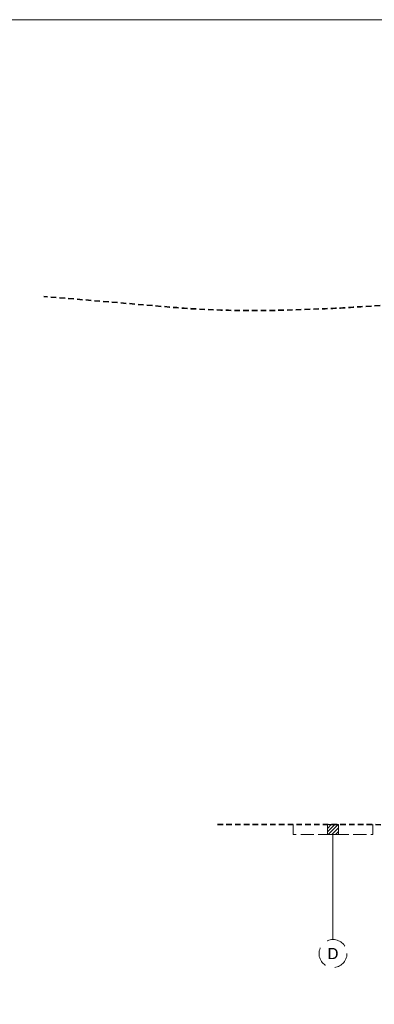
# Model space of a CAD drawing. Header units: feet. Extents: x 2288 to 3199, y 547 to 693.
# Tile 9 of 28: x 2459 to 2477, y 643 to 693. Entities that reach past the tile are written whole.
import ezdxf

# ---------------------------------------------------------------- set-up
doc = ezdxf.new("R2010")
doc.units = ezdxf.units.FT
doc.header["$LTSCALE"] = 4
doc.header["$MEASUREMENT"] = 0
for name, pattern in [('DASHED2', [0.375, 0.25, -0.125]), ('OhDOT_DGN2', [0.11, 0.069, -0.041]), ('OhDOT_DGN3', [0.22, 0.165, -0.055])]:
    doc.linetypes.add(name, pattern=pattern)
doc.layers.add('0_Mview', color=7, linetype='Continuous', lineweight=15, plot=False)
doc.layers.add('TX_X_5', color=7, linetype='Continuous', lineweight=15)
doc.layers.add('XS_X_Ground_Line', color=7, linetype='OhDOT_DGN2', lineweight=35, true_color=0x00c000)
doc.layers.add('XS_X_Pavt', color=7, linetype='OhDOT_DGN3', lineweight=15, true_color=0x40e0d0)
doc.styles.add('X_Straight - Normal Fixed Spacing', font='calibril.ttf', dxfattribs={"height": 0.14})

msp = doc.modelspace()

# ---------------------------------------------------------------- hatches: boundary and pattern name
at = {"layer": 'TX_X_5'}
h = msp.add_hatch(dxfattribs=at)
h.set_pattern_fill('ANSI31', color=4)
h.set_pattern_definition([(45, (2274.81409, 674.46928), (-0.08838835, 0.08838835), [])])
h.paths.add_polyline_path([(2474.86, 652.498), (2474.86, 651.998), (2475.42, 651.998), (2475.42, 652.498)])

# ---------------------------------------------------------------- linework, layer by layer
at = {"layer": '0_Mview'}
msp.add_lwpolyline([(2416.095, 692.845), (2538.095, 692.845), (2538.095, 608.845), (2416.095, 608.845)], close=True, dxfattribs=at)
at = {"layer": 'TX_X_5', "color": 4, "flags": 128}
msp.add_lwpolyline([(2474.86, 652.498), (2474.86, 651.998), (2475.42, 651.998), (2475.42, 652.498)], close=True, dxfattribs=at)
at = {"layer": 'TX_X_5', "color": 95, "flags": 128}
msp.add_lwpolyline([(2475.14, 651.998), (2475.14, 646.734)], dxfattribs=at)
at = {"layer": 'TX_X_5', "linetype": 'DASHED2'}
msp.add_circle((2475.14, 646.034), 0.7, dxfattribs=at)
at = {"layer": 'XS_X_Ground_Line', "flags": 128}
msp.add_lwpolyline([(2480.14, 678.676), (2476.533, 678.458, -0.010225), (2474.491, 678.347), (2472.842, 678.291, -0.029539), (2466.941, 678.44), (2460.64, 678.972)], format="xyb", dxfattribs=at)
msp.add_lwpolyline([(2484.14, 652.3), (2480.64, 652.443), (2477.14, 652.499), (2473.14, 652.497), (2469.314, 652.497)], dxfattribs=at)
at = {"layer": 'XS_X_Pavt', "flags": 128}
msp.add_lwpolyline([(2473.14, 652.497), (2473.14, 651.997), (2477.14, 651.999), (2477.14, 652.499)], dxfattribs=at)

# ---------------------------------------------------------------- texts
at = {"layer": 'TX_X_5', "insert": (2475.14, 646.034), "char_height": 0.56, "attachment_point": 5, "style": 'X_Straight - Normal Fixed Spacing'}
msp.add_mtext('D', dxfattribs=at)

doc.saveas('drawing.dxf')
